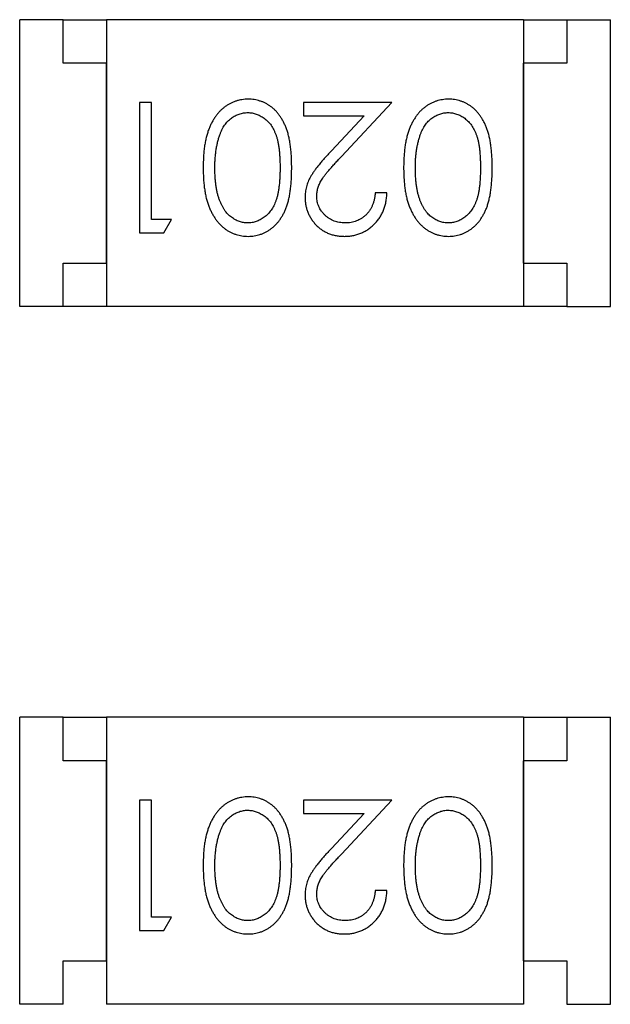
# Model space of a CAD drawing. Header units: millimetres. Extents: x 0 to 297, y 0 to 210.
# Tile 114 of 172: x 203.624 to 204.304, y 91.393 to 92.526. Entities that reach past the tile are written whole.
import ezdxf

# ---------------------------------------------------------------- set-up
doc = ezdxf.new("R2010")
doc.units = ezdxf.units.MM
doc.header["$LTSCALE"] = 16.335
doc.layers.add('USER_LIBRARYDXF_CONTINUOUS_LINE', color=7, linetype='CONTINUOUS')

msp = doc.modelspace()

# ---------------------------------------------------------------- linework, layer by layer
at = {"layer": 'USER_LIBRARYDXF_CONTINUOUS_LINE', "color": 7, "linetype": 'Continuous'}
for p, q in [((203.6745, 92.5256), (203.6245, 92.5256)), ((203.6245, 92.1956), (203.6245, 92.5256)), ((203.6745, 92.5256), (203.7245, 92.5256)), ((203.6745, 92.4756), (203.6745, 92.5256)), ((204.2045, 92.5256), (203.7245, 92.5256)), ((203.7245, 92.5256), (203.7245, 92.1956)), ((204.2045, 92.5256), (204.2545, 92.5256)), ((204.2045, 92.5256), (204.2045, 92.1956)), ((204.2545, 92.5256), (204.3045, 92.5256)), ((204.2545, 92.5256), (204.2545, 92.4756)), ((204.3045, 92.1956), (204.3045, 92.5256)), ((203.7245, 92.4756), (203.6745, 92.4756)), ((203.7245, 92.2456), (203.7245, 92.4756)), ((204.2545, 92.4756), (204.2045, 92.4756)), ((204.2045, 92.2456), (204.2045, 92.4756)), ((203.7761, 92.4303), (203.7626, 92.4303)), ((203.7626, 92.4303), (203.7626, 92.2803)), ((203.7761, 92.2957), (203.7761, 92.4303)), ((204.053, 92.4303), (203.9511, 92.4303)), ((203.9511, 92.4303), (203.9511, 92.4149)), ((203.9949, 92.3682), (204.053, 92.4303)), ((203.9511, 92.4149), (204.0209, 92.4149)), ((204.0209, 92.4149), (203.9834, 92.3749)), ((204.0473, 92.3264), (204.0338, 92.3264)), ((203.7992, 92.2957), (203.7761, 92.2957)), ((203.7904, 92.2803), (203.7992, 92.2957)), ((203.7626, 92.2803), (203.7904, 92.2803)), ((203.6745, 92.2456), (203.7245, 92.2456)), ((203.6745, 92.1956), (203.6745, 92.2456)), ((204.2045, 92.2456), (204.2545, 92.2456)), ((204.2545, 92.2456), (204.2545, 92.1956)), ((203.6745, 92.1956), (203.6245, 92.1956)), ((203.7245, 92.1956), (203.6745, 92.1956)), ((204.2045, 92.1956), (203.7245, 92.1956)), ((204.2545, 92.1956), (204.2045, 92.1956)), ((204.2545, 92.1956), (204.3045, 92.1956)), ((203.6745, 91.7233), (203.6245, 91.7233)), ((203.6245, 91.3933), (203.6245, 91.7233)), ((203.6745, 91.7233), (203.7245, 91.7233)), ((203.6745, 91.6733), (203.6745, 91.7233)), ((204.2045, 91.7233), (203.7245, 91.7233)), ((203.7245, 91.7233), (203.7245, 91.3933)), ((204.2045, 91.7233), (204.2545, 91.7233)), ((204.2045, 91.7233), (204.2045, 91.3933)), ((204.2545, 91.7233), (204.3045, 91.7233)), ((204.2545, 91.7233), (204.2545, 91.6733)), ((204.3045, 91.3933), (204.3045, 91.7233)), ((203.7245, 91.6733), (203.6745, 91.6733)), ((203.7245, 91.4433), (203.7245, 91.6733)), ((204.2545, 91.6733), (204.2045, 91.6733)), ((204.2045, 91.4433), (204.2045, 91.6733)), ((203.7761, 91.628), (203.7626, 91.628)), ((203.7626, 91.628), (203.7626, 91.478)), ((203.7761, 91.4934), (203.7761, 91.628)), ((204.053, 91.628), (203.9511, 91.628)), ((203.9511, 91.628), (203.9511, 91.6126)), ((203.9949, 91.5659), (204.053, 91.628)), ((203.9511, 91.6126), (204.0209, 91.6126)), ((204.0209, 91.6126), (203.9834, 91.5726)), ((204.0473, 91.5242), (204.0338, 91.5242)), ((203.7992, 91.4934), (203.7761, 91.4934)), ((203.7904, 91.478), (203.7992, 91.4934)), ((203.7626, 91.478), (203.7904, 91.478)), ((203.6745, 91.4433), (203.7245, 91.4433)), ((203.6745, 91.3933), (203.6745, 91.4433)), ((204.2045, 91.4433), (204.2545, 91.4433)), ((204.2545, 91.4433), (204.2545, 91.3933)), ((203.6745, 91.3933), (203.6245, 91.3933)), ((204.2045, 91.3933), (203.7245, 91.3933)), ((204.2545, 91.3933), (204.3045, 91.3933))]:
    msp.add_line(p, q, dxfattribs=at)
for points, knots in [([(203.8875, 92.4341), (203.8863, 92.4341), (203.8839, 92.4341), (203.8804, 92.4336), (203.877, 92.433), (203.8736, 92.4321), (203.8704, 92.4308), (203.8672, 92.4294), (203.8641, 92.4276), (203.8611, 92.4257), (203.8582, 92.4234), (203.8555, 92.4209), (203.8529, 92.4181), (203.8504, 92.415), (203.8482, 92.4117), (203.8461, 92.4082), (203.8442, 92.4044), (203.8424, 92.4003), (203.8408, 92.3959), (203.8395, 92.3912), (203.8383, 92.3861), (203.8373, 92.3806), (203.8366, 92.3748), (203.8361, 92.3687), (203.8358, 92.3621), (203.8358, 92.3576), (203.8357, 92.3554)], [0, 0, 0, 0, 0.033824, 0.067298, 0.10028, 0.133019, 0.165736, 0.198792, 0.232372, 0.266409, 0.301016, 0.336196, 0.371972, 0.408574, 0.446394, 0.485225, 0.525372, 0.567224, 0.611081, 0.65775, 0.70702, 0.759235, 0.814484, 0.873227, 0.934937, 1, 1, 1, 1]), ([(203.9376, 92.3554), (203.9376, 92.3577), (203.9376, 92.3624), (203.9373, 92.3691), (203.9368, 92.3755), (203.9361, 92.3814), (203.9352, 92.387), (203.9341, 92.3921), (203.9328, 92.3968), (203.9313, 92.4012), (203.9296, 92.4052), (203.9277, 92.4089), (203.9257, 92.4124), (203.9235, 92.4156), (203.9212, 92.4185), (203.9188, 92.4213), (203.9161, 92.4237), (203.9133, 92.4259), (203.9104, 92.4278), (203.9074, 92.4295), (203.9043, 92.431), (203.9011, 92.4321), (203.8978, 92.433), (203.8945, 92.4337), (203.891, 92.4341), (203.8887, 92.4341), (203.8875, 92.4341)], [0, 0, 0, 0, 0.068113, 0.132564, 0.193427, 0.250218, 0.303569, 0.353576, 0.400235, 0.443586, 0.484619, 0.524292, 0.56238, 0.599049, 0.63494, 0.669782, 0.704009, 0.737842, 0.771098, 0.803896, 0.836415, 0.868639, 0.900715, 0.933378, 0.966213, 1, 1, 1, 1]), ([(204.1183, 92.4341), (204.1171, 92.4341), (204.1147, 92.4341), (204.1112, 92.4336), (204.1077, 92.433), (204.1044, 92.4321), (204.1011, 92.4308), (204.0979, 92.4294), (204.0949, 92.4276), (204.0918, 92.4257), (204.089, 92.4234), (204.0862, 92.4209), (204.0836, 92.4181), (204.0812, 92.415), (204.079, 92.4117), (204.0769, 92.4082), (204.075, 92.4044), (204.0732, 92.4003), (204.0716, 92.3959), (204.0703, 92.3912), (204.0691, 92.3861), (204.0681, 92.3806), (204.0674, 92.3748), (204.0669, 92.3687), (204.0666, 92.3621), (204.0665, 92.3576), (204.0665, 92.3554)], [0, 0, 0, 0, 0.033824, 0.067298, 0.10028, 0.133019, 0.165736, 0.198792, 0.232372, 0.266409, 0.301016, 0.336196, 0.371972, 0.408574, 0.446394, 0.485225, 0.525372, 0.567224, 0.611081, 0.65775, 0.70702, 0.759235, 0.814484, 0.873227, 0.934937, 1, 1, 1, 1]), ([(204.1684, 92.3554), (204.1684, 92.3577), (204.1684, 92.3624), (204.1681, 92.3691), (204.1676, 92.3755), (204.1669, 92.3814), (204.166, 92.387), (204.1649, 92.3921), (204.1636, 92.3968), (204.1621, 92.4012), (204.1604, 92.4052), (204.1585, 92.4089), (204.1565, 92.4124), (204.1543, 92.4156), (204.152, 92.4185), (204.1495, 92.4213), (204.1469, 92.4237), (204.1441, 92.4259), (204.1412, 92.4278), (204.1382, 92.4295), (204.1351, 92.431), (204.1319, 92.4321), (204.1286, 92.433), (204.1252, 92.4337), (204.1218, 92.4341), (204.1195, 92.4341), (204.1183, 92.4341)], [0, 0, 0, 0, 0.068113, 0.132564, 0.193427, 0.250218, 0.303569, 0.353576, 0.400235, 0.443586, 0.484619, 0.524292, 0.56238, 0.599049, 0.63494, 0.669782, 0.704009, 0.737842, 0.771098, 0.803896, 0.836415, 0.868639, 0.900715, 0.933378, 0.966213, 1, 1, 1, 1]), ([(203.8549, 92.393), (203.8553, 92.394), (203.856, 92.3961), (203.8573, 92.399), (203.8588, 92.4018), (203.8604, 92.4043), (203.8622, 92.4066), (203.864, 92.4087), (203.866, 92.4106), (203.8688, 92.4129), (203.8725, 92.4152), (203.8772, 92.4172), (203.8821, 92.4185), (203.8854, 92.4187), (203.887, 92.4188)], [0, 0, 0, 0, 0.075949, 0.148549, 0.218996, 0.286119, 0.351826, 0.416074, 0.478265, 0.540325, 0.660405, 0.774606, 0.887187, 1, 1, 1, 1]), ([(203.887, 92.4188), (203.8887, 92.4187), (203.892, 92.4185), (203.8969, 92.4172), (203.9016, 92.4151), (203.9054, 92.4128), (203.9082, 92.4104), (203.9103, 92.4085), (203.9122, 92.4064), (203.914, 92.4041), (203.9156, 92.4016), (203.917, 92.3988), (203.9184, 92.3959), (203.9197, 92.3928), (203.9207, 92.3894), (203.9217, 92.3857), (203.9224, 92.3815), (203.9231, 92.377), (203.9236, 92.3721), (203.9239, 92.3668), (203.9242, 92.3612), (203.9242, 92.3573), (203.9242, 92.3553)], [0, 0, 0, 0, 0.060034, 0.120278, 0.182348, 0.247919, 0.281641, 0.315701, 0.350322, 0.385703, 0.421819, 0.459196, 0.497866, 0.538301, 0.58121, 0.628183, 0.679403, 0.734699, 0.794074, 0.858416, 0.927049, 1, 1, 1, 1]), ([(204.0856, 92.393), (204.086, 92.394), (204.0868, 92.3961), (204.0881, 92.399), (204.0896, 92.4018), (204.0912, 92.4043), (204.0929, 92.4066), (204.0948, 92.4087), (204.0968, 92.4106), (204.0996, 92.4129), (204.1033, 92.4152), (204.108, 92.4172), (204.1128, 92.4185), (204.1162, 92.4187), (204.1178, 92.4188)], [0, 0, 0, 0, 0.075949, 0.148549, 0.218996, 0.286119, 0.351826, 0.416074, 0.478265, 0.540325, 0.660405, 0.774606, 0.887187, 1, 1, 1, 1]), ([(204.1178, 92.4188), (204.1195, 92.4187), (204.1228, 92.4185), (204.1276, 92.4172), (204.1324, 92.4151), (204.1361, 92.4128), (204.139, 92.4104), (204.1411, 92.4085), (204.1429, 92.4064), (204.1447, 92.4041), (204.1464, 92.4016), (204.1478, 92.3988), (204.1492, 92.3959), (204.1504, 92.3928), (204.1515, 92.3894), (204.1524, 92.3857), (204.1532, 92.3815), (204.1539, 92.377), (204.1543, 92.3721), (204.1547, 92.3668), (204.1549, 92.3612), (204.155, 92.3573), (204.155, 92.3553)], [0, 0, 0, 0, 0.060034, 0.120278, 0.182348, 0.247919, 0.281641, 0.315701, 0.350322, 0.385703, 0.421819, 0.459196, 0.497866, 0.538301, 0.58121, 0.628183, 0.679403, 0.734699, 0.794074, 0.858416, 0.927049, 1, 1, 1, 1]), ([(203.8492, 92.3553), (203.8492, 92.3571), (203.8492, 92.3606), (203.8495, 92.3659), (203.85, 92.3709), (203.8505, 92.3757), (203.8514, 92.3803), (203.8523, 92.3847), (203.8535, 92.3889), (203.8544, 92.3917), (203.8549, 92.393)], [0, 0, 0, 0, 0.141157, 0.277773, 0.409244, 0.535676, 0.657497, 0.775458, 0.889412, 1, 1, 1, 1]), ([(204.08, 92.3553), (204.08, 92.3571), (204.08, 92.3606), (204.0803, 92.3659), (204.0807, 92.3709), (204.0813, 92.3757), (204.0822, 92.3803), (204.0831, 92.3847), (204.0843, 92.3889), (204.0852, 92.3917), (204.0856, 92.393)], [0, 0, 0, 0, 0.141157, 0.277773, 0.409244, 0.535676, 0.657497, 0.775458, 0.889412, 1, 1, 1, 1]), ([(203.9834, 92.3749), (203.9819, 92.3733), (203.9792, 92.3703), (203.9752, 92.366), (203.9717, 92.3619), (203.9685, 92.358), (203.9656, 92.3544), (203.9632, 92.351), (203.9611, 92.3478), (203.9587, 92.344), (203.9564, 92.3393), (203.9545, 92.3334), (203.9533, 92.3273), (203.9531, 92.3231), (203.953, 92.321)], [0, 0, 0, 0, 0.09953, 0.192079, 0.277712, 0.357454, 0.429648, 0.495771, 0.555538, 0.608657, 0.707578, 0.804328, 0.901298, 1, 1, 1, 1]), ([(203.9665, 92.3222), (203.9666, 92.3239), (203.9667, 92.3271), (203.9677, 92.3319), (203.9694, 92.3365), (203.9714, 92.3403), (203.9734, 92.3435), (203.9753, 92.3462), (203.9777, 92.3491), (203.9803, 92.3524), (203.9834, 92.3559), (203.9869, 92.3597), (203.9907, 92.3639), (203.9934, 92.3667), (203.9949, 92.3682)], [0, 0, 0, 0, 0.088014, 0.174976, 0.2638, 0.355443, 0.406413, 0.465519, 0.533076, 0.609353, 0.693899, 0.787171, 0.889197, 1, 1, 1, 1]), ([(203.8357, 92.3554), (203.8358, 92.353), (203.8358, 92.3486), (203.8361, 92.342), (203.8366, 92.3358), (203.8374, 92.3299), (203.8383, 92.3245), (203.8395, 92.3193), (203.8409, 92.3146), (203.8425, 92.3102), (203.8443, 92.3061), (203.8462, 92.3022), (203.8484, 92.2987), (203.8506, 92.2954), (203.853, 92.2924), (203.8556, 92.2896), (203.8583, 92.2871), (203.8612, 92.2848), (203.8641, 92.2828), (203.8672, 92.2811), (203.8704, 92.2797), (203.8737, 92.2785), (203.877, 92.2776), (203.8804, 92.2769), (203.8839, 92.2765), (203.8863, 92.2765), (203.8875, 92.2764)], [0, 0, 0, 0, 0.065278, 0.127205, 0.186168, 0.241675, 0.294115, 0.343609, 0.390387, 0.434463, 0.476646, 0.517002, 0.555936, 0.593716, 0.630057, 0.665601, 0.700745, 0.734917, 0.768681, 0.802087, 0.834849, 0.867433, 0.900138, 0.932806, 0.966212, 1, 1, 1, 1]), ([(203.887, 92.2918), (203.8854, 92.2919), (203.8821, 92.2921), (203.8773, 92.2933), (203.8726, 92.2955), (203.8689, 92.2978), (203.866, 92.3001), (203.864, 92.3021), (203.862, 92.3043), (203.8602, 92.3068), (203.8585, 92.3095), (203.857, 92.3125), (203.8555, 92.3156), (203.8542, 92.3191), (203.853, 92.3227), (203.8519, 92.3266), (203.8511, 92.3308), (203.8504, 92.3352), (203.8499, 92.3399), (203.8494, 92.3448), (203.8493, 92.35), (203.8492, 92.3535), (203.8492, 92.3553)], [0, 0, 0, 0, 0.059689, 0.119507, 0.181075, 0.246162, 0.279894, 0.314468, 0.350403, 0.387474, 0.426147, 0.466624, 0.508745, 0.553328, 0.600058, 0.649177, 0.700552, 0.754894, 0.811825, 0.871514, 0.934319, 1, 1, 1, 1]), ([(203.9242, 92.3553), (203.9242, 92.3533), (203.9242, 92.3494), (203.9239, 92.3437), (203.9236, 92.3384), (203.923, 92.3335), (203.9225, 92.329), (203.9216, 92.3249), (203.9207, 92.3211), (203.9196, 92.3177), (203.9184, 92.3146), (203.917, 92.3117), (203.9155, 92.309), (203.9139, 92.3065), (203.9121, 92.3041), (203.9103, 92.302), (203.9082, 92.3001), (203.9054, 92.2978), (203.9016, 92.2955), (203.8969, 92.2933), (203.892, 92.2921), (203.8887, 92.2919), (203.887, 92.2918)], [0, 0, 0, 0, 0.073302, 0.142286, 0.206253, 0.266017, 0.321612, 0.372532, 0.419497, 0.462398, 0.502825, 0.541489, 0.579034, 0.615143, 0.650298, 0.684912, 0.718701, 0.752189, 0.817245, 0.879117, 0.939613, 1, 1, 1, 1]), ([(203.8875, 92.2764), (203.8887, 92.2765), (203.891, 92.2765), (203.8945, 92.2769), (203.8978, 92.2776), (203.9011, 92.2785), (203.9043, 92.2797), (203.9075, 92.2811), (203.9105, 92.2829), (203.9134, 92.2848), (203.9163, 92.287), (203.9189, 92.2895), (203.9214, 92.2922), (203.9237, 92.2951), (203.9259, 92.2984), (203.9279, 92.3018), (203.9297, 92.3055), (203.9314, 92.3095), (203.9329, 92.3138), (203.9341, 92.3185), (203.9353, 92.3236), (203.9361, 92.3291), (203.9368, 92.3351), (203.9373, 92.3415), (203.9376, 92.3483), (203.9376, 92.3529), (203.9376, 92.3554)], [0, 0, 0, 0, 0.033742, 0.066533, 0.099153, 0.13154, 0.164087, 0.196563, 0.229707, 0.263315, 0.297504, 0.331686, 0.366482, 0.4021, 0.438958, 0.476748, 0.515985, 0.556589, 0.599519, 0.645765, 0.695487, 0.748721, 0.805687, 0.866754, 0.931405, 1, 1, 1, 1]), ([(204.0665, 92.3554), (204.0665, 92.353), (204.0666, 92.3486), (204.0669, 92.342), (204.0674, 92.3358), (204.0681, 92.3299), (204.0691, 92.3245), (204.0703, 92.3193), (204.0717, 92.3146), (204.0733, 92.3102), (204.0751, 92.3061), (204.077, 92.3022), (204.0791, 92.2987), (204.0814, 92.2954), (204.0838, 92.2924), (204.0863, 92.2896), (204.0891, 92.2871), (204.0919, 92.2848), (204.0949, 92.2828), (204.098, 92.2811), (204.1012, 92.2797), (204.1044, 92.2785), (204.1078, 92.2776), (204.1112, 92.2769), (204.1147, 92.2765), (204.1171, 92.2765), (204.1183, 92.2764)], [0, 0, 0, 0, 0.065278, 0.127205, 0.186168, 0.241675, 0.294115, 0.343609, 0.390387, 0.434463, 0.476646, 0.517002, 0.555936, 0.593716, 0.630057, 0.665601, 0.700745, 0.734917, 0.768681, 0.802087, 0.834849, 0.867433, 0.900138, 0.932806, 0.966212, 1, 1, 1, 1]), ([(204.1178, 92.2918), (204.1162, 92.2919), (204.1129, 92.2921), (204.108, 92.2933), (204.1034, 92.2955), (204.0996, 92.2978), (204.0968, 92.3001), (204.0947, 92.3021), (204.0928, 92.3043), (204.091, 92.3068), (204.0893, 92.3095), (204.0877, 92.3125), (204.0863, 92.3156), (204.0849, 92.3191), (204.0838, 92.3227), (204.0827, 92.3266), (204.0819, 92.3308), (204.0812, 92.3352), (204.0807, 92.3399), (204.0802, 92.3448), (204.08, 92.35), (204.08, 92.3535), (204.08, 92.3553)], [0, 0, 0, 0, 0.059689, 0.119507, 0.181075, 0.246162, 0.279894, 0.314468, 0.350403, 0.387474, 0.426147, 0.466624, 0.508745, 0.553328, 0.600058, 0.649177, 0.700552, 0.754894, 0.811825, 0.871514, 0.934319, 1, 1, 1, 1]), ([(204.155, 92.3553), (204.155, 92.3533), (204.1549, 92.3494), (204.1547, 92.3437), (204.1543, 92.3384), (204.1538, 92.3335), (204.1532, 92.329), (204.1524, 92.3249), (204.1515, 92.3211), (204.1504, 92.3177), (204.1491, 92.3146), (204.1478, 92.3117), (204.1463, 92.309), (204.1447, 92.3065), (204.1429, 92.3041), (204.141, 92.302), (204.139, 92.3001), (204.1361, 92.2978), (204.1324, 92.2955), (204.1277, 92.2933), (204.1228, 92.2921), (204.1195, 92.2919), (204.1178, 92.2918)], [0, 0, 0, 0, 0.073302, 0.142286, 0.206253, 0.266017, 0.321612, 0.372532, 0.419497, 0.462398, 0.502825, 0.541489, 0.579034, 0.615143, 0.650298, 0.684912, 0.718701, 0.752189, 0.817245, 0.879117, 0.939613, 1, 1, 1, 1]), ([(204.1183, 92.2764), (204.1195, 92.2765), (204.1218, 92.2765), (204.1252, 92.2769), (204.1286, 92.2776), (204.1319, 92.2785), (204.1351, 92.2797), (204.1382, 92.2811), (204.1413, 92.2829), (204.1442, 92.2848), (204.147, 92.287), (204.1497, 92.2895), (204.1522, 92.2922), (204.1545, 92.2951), (204.1566, 92.2984), (204.1587, 92.3018), (204.1605, 92.3055), (204.1622, 92.3095), (204.1636, 92.3138), (204.1649, 92.3185), (204.166, 92.3236), (204.1669, 92.3291), (204.1676, 92.3351), (204.1681, 92.3415), (204.1684, 92.3483), (204.1684, 92.3529), (204.1684, 92.3554)], [0, 0, 0, 0, 0.033742, 0.066533, 0.099153, 0.13154, 0.164087, 0.196563, 0.229707, 0.263315, 0.297504, 0.331686, 0.366482, 0.4021, 0.438958, 0.476748, 0.515985, 0.556589, 0.599519, 0.645765, 0.695487, 0.748721, 0.805687, 0.866754, 0.931405, 1, 1, 1, 1]), ([(203.953, 92.321), (203.9531, 92.3196), (203.9532, 92.3166), (203.9537, 92.3123), (203.9547, 92.3082), (203.9561, 92.3042), (203.9579, 92.3003), (203.9601, 92.2966), (203.9626, 92.293), (203.9655, 92.2897), (203.9687, 92.2865), (203.9723, 92.2839), (203.976, 92.2816), (203.98, 92.2797), (203.9843, 92.2782), (203.9888, 92.2772), (203.9935, 92.2766), (203.9967, 92.2765), (203.9983, 92.2764)], [0, 0, 0, 0, 0.06271, 0.123347, 0.183401, 0.242828, 0.302097, 0.36242, 0.423725, 0.487032, 0.550491, 0.612709, 0.674265, 0.73617, 0.799211, 0.863483, 0.930525, 1, 1, 1, 1]), ([(203.999, 92.2918), (203.9979, 92.2919), (203.9957, 92.2919), (203.9925, 92.2924), (203.9894, 92.293), (203.9864, 92.294), (203.9836, 92.2953), (203.9809, 92.2968), (203.9783, 92.2987), (203.9759, 92.3008), (203.9737, 92.3031), (203.9718, 92.3055), (203.9701, 92.308), (203.9688, 92.3106), (203.9678, 92.3134), (203.9671, 92.3162), (203.9666, 92.3192), (203.9665, 92.3212), (203.9665, 92.3222)], [0, 0, 0, 0, 0.068027, 0.133505, 0.19695, 0.26027, 0.322741, 0.384982, 0.448465, 0.513424, 0.578224, 0.640011, 0.700094, 0.760067, 0.819012, 0.877878, 0.938035, 1, 1, 1, 1]), ([(203.9983, 92.2764), (204, 92.2765), (204.0033, 92.2766), (204.0081, 92.2772), (204.0128, 92.2784), (204.0172, 92.2799), (204.0214, 92.2819), (204.0254, 92.2843), (204.0293, 92.2872), (204.0328, 92.2905), (204.0361, 92.2941), (204.039, 92.298), (204.0414, 92.3021), (204.0434, 92.3065), (204.045, 92.3112), (204.0462, 92.316), (204.047, 92.3212), (204.0472, 92.3247), (204.0473, 92.3264)], [0, 0, 0, 0, 0.06445, 0.126725, 0.187421, 0.247417, 0.306749, 0.366595, 0.427749, 0.490235, 0.553031, 0.614805, 0.676505, 0.738096, 0.801021, 0.864897, 0.931209, 1, 1, 1, 1]), ([(204.0338, 92.3264), (204.0337, 92.3251), (204.0334, 92.3225), (204.0327, 92.3187), (204.0317, 92.3152), (204.0305, 92.3119), (204.029, 92.3088), (204.0273, 92.3059), (204.0253, 92.3033), (204.023, 92.3009), (204.0205, 92.2988), (204.0179, 92.2969), (204.0151, 92.2953), (204.0122, 92.2941), (204.0091, 92.2931), (204.0059, 92.2923), (204.0025, 92.2919), (204.0002, 92.2919), (203.999, 92.2918)], [0, 0, 0, 0, 0.073648, 0.143686, 0.210962, 0.275557, 0.338064, 0.399311, 0.4594, 0.51934, 0.579024, 0.637809, 0.695959, 0.754122, 0.813113, 0.873453, 0.935561, 1, 1, 1, 1]), ([(203.8875, 91.6318), (203.8863, 91.6318), (203.8839, 91.6318), (203.8804, 91.6313), (203.877, 91.6307), (203.8736, 91.6298), (203.8704, 91.6285), (203.8672, 91.6271), (203.8641, 91.6253), (203.8611, 91.6234), (203.8582, 91.6211), (203.8555, 91.6186), (203.8529, 91.6158), (203.8504, 91.6128), (203.8482, 91.6095), (203.8461, 91.6059), (203.8442, 91.6021), (203.8424, 91.598), (203.8408, 91.5936), (203.8395, 91.5889), (203.8383, 91.5838), (203.8373, 91.5784), (203.8366, 91.5725), (203.8361, 91.5664), (203.8358, 91.5598), (203.8358, 91.5554), (203.8357, 91.5531)], [0, 0, 0, 0, 0.033824, 0.067298, 0.10028, 0.133019, 0.165736, 0.198792, 0.232372, 0.266409, 0.301016, 0.336196, 0.371972, 0.408574, 0.446394, 0.485225, 0.525372, 0.567224, 0.611081, 0.65775, 0.70702, 0.759235, 0.814484, 0.873227, 0.934937, 1, 1, 1, 1]), ([(203.9376, 91.5531), (203.9376, 91.5554), (203.9376, 91.5601), (203.9373, 91.5668), (203.9368, 91.5732), (203.9361, 91.5791), (203.9352, 91.5847), (203.9341, 91.5898), (203.9328, 91.5946), (203.9313, 91.5989), (203.9296, 91.6029), (203.9277, 91.6066), (203.9257, 91.6101), (203.9235, 91.6133), (203.9212, 91.6163), (203.9188, 91.619), (203.9161, 91.6214), (203.9133, 91.6236), (203.9104, 91.6255), (203.9074, 91.6272), (203.9043, 91.6287), (203.9011, 91.6298), (203.8978, 91.6307), (203.8945, 91.6314), (203.891, 91.6318), (203.8887, 91.6318), (203.8875, 91.6318)], [0, 0, 0, 0, 0.068113, 0.132564, 0.193427, 0.250218, 0.303569, 0.353576, 0.400235, 0.443586, 0.484619, 0.524292, 0.56238, 0.599049, 0.63494, 0.669782, 0.704009, 0.737842, 0.771098, 0.803896, 0.836415, 0.868639, 0.900715, 0.933378, 0.966213, 1, 1, 1, 1]), ([(204.1183, 91.6318), (204.1171, 91.6318), (204.1147, 91.6318), (204.1112, 91.6313), (204.1077, 91.6307), (204.1044, 91.6298), (204.1011, 91.6285), (204.0979, 91.6271), (204.0949, 91.6253), (204.0918, 91.6234), (204.089, 91.6211), (204.0862, 91.6186), (204.0836, 91.6158), (204.0812, 91.6128), (204.079, 91.6095), (204.0769, 91.6059), (204.075, 91.6021), (204.0732, 91.598), (204.0716, 91.5936), (204.0703, 91.5889), (204.0691, 91.5838), (204.0681, 91.5784), (204.0674, 91.5725), (204.0669, 91.5664), (204.0666, 91.5598), (204.0665, 91.5554), (204.0665, 91.5531)], [0, 0, 0, 0, 0.033824, 0.067298, 0.10028, 0.133019, 0.165736, 0.198792, 0.232372, 0.266409, 0.301016, 0.336196, 0.371972, 0.408574, 0.446394, 0.485225, 0.525372, 0.567224, 0.611081, 0.65775, 0.70702, 0.759235, 0.814484, 0.873227, 0.934937, 1, 1, 1, 1]), ([(204.1684, 91.5531), (204.1684, 91.5554), (204.1684, 91.5601), (204.1681, 91.5668), (204.1676, 91.5732), (204.1669, 91.5791), (204.166, 91.5847), (204.1649, 91.5898), (204.1636, 91.5946), (204.1621, 91.5989), (204.1604, 91.6029), (204.1585, 91.6066), (204.1565, 91.6101), (204.1543, 91.6133), (204.152, 91.6163), (204.1495, 91.619), (204.1469, 91.6214), (204.1441, 91.6236), (204.1412, 91.6255), (204.1382, 91.6272), (204.1351, 91.6287), (204.1319, 91.6298), (204.1286, 91.6307), (204.1252, 91.6314), (204.1218, 91.6318), (204.1195, 91.6318), (204.1183, 91.6318)], [0, 0, 0, 0, 0.068113, 0.132564, 0.193427, 0.250218, 0.303569, 0.353576, 0.400235, 0.443586, 0.484619, 0.524292, 0.56238, 0.599049, 0.63494, 0.669782, 0.704009, 0.737842, 0.771098, 0.803896, 0.836415, 0.868639, 0.900715, 0.933378, 0.966213, 1, 1, 1, 1]), ([(203.8549, 91.5907), (203.8553, 91.5918), (203.856, 91.5938), (203.8573, 91.5967), (203.8588, 91.5995), (203.8604, 91.602), (203.8622, 91.6043), (203.864, 91.6064), (203.866, 91.6083), (203.8688, 91.6106), (203.8725, 91.6129), (203.8772, 91.6149), (203.8821, 91.6163), (203.8854, 91.6164), (203.887, 91.6165)], [0, 0, 0, 0, 0.075949, 0.148549, 0.218996, 0.286119, 0.351826, 0.416074, 0.478265, 0.540325, 0.660405, 0.774606, 0.887187, 1, 1, 1, 1]), ([(203.887, 91.6165), (203.8887, 91.6164), (203.892, 91.6162), (203.8969, 91.6149), (203.9016, 91.6128), (203.9054, 91.6105), (203.9082, 91.6082), (203.9103, 91.6062), (203.9122, 91.6041), (203.914, 91.6018), (203.9156, 91.5993), (203.917, 91.5966), (203.9184, 91.5937), (203.9197, 91.5905), (203.9207, 91.5871), (203.9217, 91.5834), (203.9224, 91.5792), (203.9231, 91.5747), (203.9236, 91.5698), (203.9239, 91.5645), (203.9242, 91.5589), (203.9242, 91.555), (203.9242, 91.553)], [0, 0, 0, 0, 0.060034, 0.120278, 0.182348, 0.247919, 0.281641, 0.315701, 0.350322, 0.385703, 0.421819, 0.459196, 0.497866, 0.538301, 0.58121, 0.628183, 0.679403, 0.734699, 0.794074, 0.858416, 0.927049, 1, 1, 1, 1]), ([(204.0856, 91.5907), (204.086, 91.5918), (204.0868, 91.5938), (204.0881, 91.5967), (204.0896, 91.5995), (204.0912, 91.602), (204.0929, 91.6043), (204.0948, 91.6064), (204.0968, 91.6083), (204.0996, 91.6106), (204.1033, 91.6129), (204.108, 91.6149), (204.1128, 91.6163), (204.1162, 91.6164), (204.1178, 91.6165)], [0, 0, 0, 0, 0.075949, 0.148549, 0.218996, 0.286119, 0.351826, 0.416074, 0.478265, 0.540325, 0.660405, 0.774606, 0.887187, 1, 1, 1, 1]), ([(204.1178, 91.6165), (204.1195, 91.6164), (204.1228, 91.6162), (204.1276, 91.6149), (204.1324, 91.6128), (204.1361, 91.6105), (204.139, 91.6082), (204.1411, 91.6062), (204.1429, 91.6041), (204.1447, 91.6018), (204.1464, 91.5993), (204.1478, 91.5966), (204.1492, 91.5937), (204.1504, 91.5905), (204.1515, 91.5871), (204.1524, 91.5834), (204.1532, 91.5792), (204.1539, 91.5747), (204.1543, 91.5698), (204.1547, 91.5645), (204.1549, 91.5589), (204.155, 91.555), (204.155, 91.553)], [0, 0, 0, 0, 0.060034, 0.120278, 0.182348, 0.247919, 0.281641, 0.315701, 0.350322, 0.385703, 0.421819, 0.459196, 0.497866, 0.538301, 0.58121, 0.628183, 0.679403, 0.734699, 0.794074, 0.858416, 0.927049, 1, 1, 1, 1]), ([(203.8492, 91.553), (203.8492, 91.5548), (203.8492, 91.5584), (203.8495, 91.5636), (203.85, 91.5686), (203.8505, 91.5734), (203.8514, 91.578), (203.8523, 91.5824), (203.8535, 91.5867), (203.8544, 91.5894), (203.8549, 91.5907)], [0, 0, 0, 0, 0.141157, 0.277773, 0.409244, 0.535676, 0.657497, 0.775458, 0.889412, 1, 1, 1, 1]), ([(204.08, 91.553), (204.08, 91.5548), (204.08, 91.5584), (204.0803, 91.5636), (204.0807, 91.5686), (204.0813, 91.5734), (204.0822, 91.578), (204.0831, 91.5824), (204.0843, 91.5867), (204.0852, 91.5894), (204.0856, 91.5907)], [0, 0, 0, 0, 0.141157, 0.277773, 0.409244, 0.535676, 0.657497, 0.775458, 0.889412, 1, 1, 1, 1]), ([(203.9834, 91.5726), (203.9819, 91.571), (203.9792, 91.5681), (203.9752, 91.5637), (203.9717, 91.5596), (203.9685, 91.5557), (203.9656, 91.5521), (203.9632, 91.5487), (203.9611, 91.5455), (203.9587, 91.5417), (203.9564, 91.537), (203.9545, 91.5311), (203.9533, 91.525), (203.9531, 91.5208), (203.953, 91.5187)], [0, 0, 0, 0, 0.09953, 0.192079, 0.277712, 0.357454, 0.429648, 0.495771, 0.555538, 0.608657, 0.707578, 0.804328, 0.901298, 1, 1, 1, 1]), ([(203.9665, 91.5199), (203.9666, 91.5216), (203.9667, 91.5248), (203.9677, 91.5296), (203.9694, 91.5343), (203.9714, 91.5381), (203.9734, 91.5412), (203.9753, 91.5439), (203.9777, 91.5468), (203.9803, 91.5501), (203.9834, 91.5536), (203.9869, 91.5575), (203.9907, 91.5616), (203.9934, 91.5644), (203.9949, 91.5659)], [0, 0, 0, 0, 0.088014, 0.174976, 0.2638, 0.355443, 0.406413, 0.465519, 0.533076, 0.609353, 0.693899, 0.787171, 0.889197, 1, 1, 1, 1]), ([(203.8357, 91.5531), (203.8358, 91.5508), (203.8358, 91.5463), (203.8361, 91.5397), (203.8366, 91.5335), (203.8374, 91.5277), (203.8383, 91.5222), (203.8395, 91.5171), (203.8409, 91.5123), (203.8425, 91.5079), (203.8443, 91.5038), (203.8462, 91.5), (203.8484, 91.4964), (203.8506, 91.4931), (203.853, 91.4901), (203.8556, 91.4873), (203.8583, 91.4848), (203.8612, 91.4825), (203.8641, 91.4805), (203.8672, 91.4788), (203.8704, 91.4774), (203.8737, 91.4762), (203.877, 91.4753), (203.8804, 91.4746), (203.8839, 91.4742), (203.8863, 91.4742), (203.8875, 91.4742)], [0, 0, 0, 0, 0.065278, 0.127205, 0.186168, 0.241675, 0.294115, 0.343609, 0.390387, 0.434463, 0.476646, 0.517002, 0.555936, 0.593716, 0.630057, 0.665601, 0.700745, 0.734917, 0.768681, 0.802087, 0.834849, 0.867433, 0.900138, 0.932806, 0.966212, 1, 1, 1, 1]), ([(203.887, 91.4895), (203.8854, 91.4896), (203.8821, 91.4898), (203.8773, 91.491), (203.8726, 91.4932), (203.8689, 91.4955), (203.866, 91.4978), (203.864, 91.4998), (203.862, 91.502), (203.8602, 91.5045), (203.8585, 91.5072), (203.857, 91.5102), (203.8555, 91.5134), (203.8542, 91.5168), (203.853, 91.5205), (203.8519, 91.5244), (203.8511, 91.5285), (203.8504, 91.5329), (203.8499, 91.5376), (203.8494, 91.5425), (203.8493, 91.5477), (203.8492, 91.5512), (203.8492, 91.553)], [0, 0, 0, 0, 0.059689, 0.119507, 0.181075, 0.246162, 0.279894, 0.314468, 0.350403, 0.387474, 0.426147, 0.466624, 0.508745, 0.553328, 0.600058, 0.649177, 0.700552, 0.754894, 0.811825, 0.871514, 0.934319, 1, 1, 1, 1]), ([(203.9242, 91.553), (203.9242, 91.551), (203.9242, 91.5471), (203.9239, 91.5414), (203.9236, 91.5361), (203.923, 91.5312), (203.9225, 91.5267), (203.9216, 91.5226), (203.9207, 91.5188), (203.9196, 91.5154), (203.9184, 91.5123), (203.917, 91.5094), (203.9155, 91.5067), (203.9139, 91.5042), (203.9121, 91.5018), (203.9103, 91.4997), (203.9082, 91.4978), (203.9054, 91.4955), (203.9016, 91.4932), (203.8969, 91.491), (203.892, 91.4898), (203.8887, 91.4896), (203.887, 91.4895)], [0, 0, 0, 0, 0.073302, 0.142286, 0.206253, 0.266017, 0.321612, 0.372532, 0.419497, 0.462398, 0.502825, 0.541489, 0.579034, 0.615143, 0.650298, 0.684912, 0.718701, 0.752189, 0.817245, 0.879117, 0.939613, 1, 1, 1, 1]), ([(203.8875, 91.4742), (203.8887, 91.4742), (203.891, 91.4742), (203.8945, 91.4746), (203.8978, 91.4753), (203.9011, 91.4762), (203.9043, 91.4774), (203.9075, 91.4788), (203.9105, 91.4806), (203.9134, 91.4825), (203.9163, 91.4847), (203.9189, 91.4872), (203.9214, 91.4899), (203.9237, 91.4928), (203.9259, 91.4961), (203.9279, 91.4995), (203.9297, 91.5032), (203.9314, 91.5072), (203.9329, 91.5115), (203.9341, 91.5162), (203.9353, 91.5213), (203.9361, 91.5268), (203.9368, 91.5328), (203.9373, 91.5392), (203.9376, 91.546), (203.9376, 91.5507), (203.9376, 91.5531)], [0, 0, 0, 0, 0.033742, 0.066533, 0.099153, 0.13154, 0.164087, 0.196563, 0.229707, 0.263315, 0.297504, 0.331686, 0.366482, 0.4021, 0.438958, 0.476748, 0.515985, 0.556589, 0.599519, 0.645765, 0.695487, 0.748721, 0.805687, 0.866754, 0.931405, 1, 1, 1, 1]), ([(204.0665, 91.5531), (204.0665, 91.5508), (204.0666, 91.5463), (204.0669, 91.5397), (204.0674, 91.5335), (204.0681, 91.5277), (204.0691, 91.5222), (204.0703, 91.5171), (204.0717, 91.5123), (204.0733, 91.5079), (204.0751, 91.5038), (204.077, 91.5), (204.0791, 91.4964), (204.0814, 91.4931), (204.0838, 91.4901), (204.0863, 91.4873), (204.0891, 91.4848), (204.0919, 91.4825), (204.0949, 91.4805), (204.098, 91.4788), (204.1012, 91.4774), (204.1044, 91.4762), (204.1078, 91.4753), (204.1112, 91.4746), (204.1147, 91.4742), (204.1171, 91.4742), (204.1183, 91.4742)], [0, 0, 0, 0, 0.065278, 0.127205, 0.186168, 0.241675, 0.294115, 0.343609, 0.390387, 0.434463, 0.476646, 0.517002, 0.555936, 0.593716, 0.630057, 0.665601, 0.700745, 0.734917, 0.768681, 0.802087, 0.834849, 0.867433, 0.900138, 0.932806, 0.966212, 1, 1, 1, 1]), ([(204.1178, 91.4895), (204.1162, 91.4896), (204.1129, 91.4898), (204.108, 91.491), (204.1034, 91.4932), (204.0996, 91.4955), (204.0968, 91.4978), (204.0947, 91.4998), (204.0928, 91.502), (204.091, 91.5045), (204.0893, 91.5072), (204.0877, 91.5102), (204.0863, 91.5134), (204.0849, 91.5168), (204.0838, 91.5205), (204.0827, 91.5244), (204.0819, 91.5285), (204.0812, 91.5329), (204.0807, 91.5376), (204.0802, 91.5425), (204.08, 91.5477), (204.08, 91.5512), (204.08, 91.553)], [0, 0, 0, 0, 0.059689, 0.119507, 0.181075, 0.246162, 0.279894, 0.314468, 0.350403, 0.387474, 0.426147, 0.466624, 0.508745, 0.553328, 0.600058, 0.649177, 0.700552, 0.754894, 0.811825, 0.871514, 0.934319, 1, 1, 1, 1]), ([(204.155, 91.553), (204.155, 91.551), (204.1549, 91.5471), (204.1547, 91.5414), (204.1543, 91.5361), (204.1538, 91.5312), (204.1532, 91.5267), (204.1524, 91.5226), (204.1515, 91.5188), (204.1504, 91.5154), (204.1491, 91.5123), (204.1478, 91.5094), (204.1463, 91.5067), (204.1447, 91.5042), (204.1429, 91.5018), (204.141, 91.4997), (204.139, 91.4978), (204.1361, 91.4955), (204.1324, 91.4932), (204.1277, 91.491), (204.1228, 91.4898), (204.1195, 91.4896), (204.1178, 91.4895)], [0, 0, 0, 0, 0.073302, 0.142286, 0.206253, 0.266017, 0.321612, 0.372532, 0.419497, 0.462398, 0.502825, 0.541489, 0.579034, 0.615143, 0.650298, 0.684912, 0.718701, 0.752189, 0.817245, 0.879117, 0.939613, 1, 1, 1, 1]), ([(204.1183, 91.4742), (204.1195, 91.4742), (204.1218, 91.4742), (204.1252, 91.4746), (204.1286, 91.4753), (204.1319, 91.4762), (204.1351, 91.4774), (204.1382, 91.4788), (204.1413, 91.4806), (204.1442, 91.4825), (204.147, 91.4847), (204.1497, 91.4872), (204.1522, 91.4899), (204.1545, 91.4928), (204.1566, 91.4961), (204.1587, 91.4995), (204.1605, 91.5032), (204.1622, 91.5072), (204.1636, 91.5115), (204.1649, 91.5162), (204.166, 91.5213), (204.1669, 91.5268), (204.1676, 91.5328), (204.1681, 91.5392), (204.1684, 91.546), (204.1684, 91.5507), (204.1684, 91.5531)], [0, 0, 0, 0, 0.033742, 0.066533, 0.099153, 0.13154, 0.164087, 0.196563, 0.229707, 0.263315, 0.297504, 0.331686, 0.366482, 0.4021, 0.438958, 0.476748, 0.515985, 0.556589, 0.599519, 0.645765, 0.695487, 0.748721, 0.805687, 0.866754, 0.931405, 1, 1, 1, 1]), ([(203.9983, 91.4742), (204, 91.4742), (204.0033, 91.4743), (204.0081, 91.4749), (204.0128, 91.4761), (204.0172, 91.4776), (204.0214, 91.4796), (204.0254, 91.482), (204.0293, 91.4849), (204.0328, 91.4882), (204.0361, 91.4918), (204.039, 91.4957), (204.0414, 91.4998), (204.0434, 91.5042), (204.045, 91.5089), (204.0462, 91.5137), (204.047, 91.5189), (204.0472, 91.5224), (204.0473, 91.5242)], [0, 0, 0, 0, 0.06445, 0.126725, 0.187421, 0.247417, 0.306749, 0.366595, 0.427749, 0.490235, 0.553031, 0.614805, 0.676505, 0.738096, 0.801021, 0.864897, 0.931209, 1, 1, 1, 1]), ([(204.0338, 91.5242), (204.0337, 91.5228), (204.0334, 91.5202), (204.0327, 91.5164), (204.0317, 91.5129), (204.0305, 91.5096), (204.029, 91.5065), (204.0273, 91.5036), (204.0253, 91.501), (204.023, 91.4986), (204.0205, 91.4965), (204.0179, 91.4946), (204.0151, 91.493), (204.0122, 91.4918), (204.0091, 91.4908), (204.0059, 91.4901), (204.0025, 91.4896), (204.0002, 91.4896), (203.999, 91.4895)], [0, 0, 0, 0, 0.073648, 0.143686, 0.210962, 0.275557, 0.338064, 0.399311, 0.4594, 0.51934, 0.579024, 0.637809, 0.695959, 0.754122, 0.813113, 0.873453, 0.935561, 1, 1, 1, 1]), ([(203.953, 91.5187), (203.9531, 91.5173), (203.9532, 91.5143), (203.9537, 91.51), (203.9547, 91.5059), (203.9561, 91.5019), (203.9579, 91.498), (203.9601, 91.4943), (203.9626, 91.4907), (203.9655, 91.4874), (203.9687, 91.4843), (203.9723, 91.4816), (203.976, 91.4793), (203.98, 91.4774), (203.9843, 91.4759), (203.9888, 91.4749), (203.9935, 91.4743), (203.9967, 91.4742), (203.9983, 91.4742)], [0, 0, 0, 0, 0.06271, 0.123347, 0.183401, 0.242828, 0.302097, 0.36242, 0.423725, 0.487032, 0.550491, 0.612709, 0.674265, 0.73617, 0.799211, 0.863483, 0.930525, 1, 1, 1, 1]), ([(203.999, 91.4895), (203.9979, 91.4896), (203.9957, 91.4896), (203.9925, 91.4901), (203.9894, 91.4907), (203.9864, 91.4917), (203.9836, 91.493), (203.9809, 91.4946), (203.9783, 91.4964), (203.9759, 91.4985), (203.9737, 91.5008), (203.9718, 91.5032), (203.9701, 91.5057), (203.9688, 91.5083), (203.9678, 91.5111), (203.9671, 91.5139), (203.9666, 91.5169), (203.9665, 91.5189), (203.9665, 91.5199)], [0, 0, 0, 0, 0.068027, 0.133505, 0.19695, 0.26027, 0.322741, 0.384982, 0.448465, 0.513424, 0.578224, 0.640011, 0.700094, 0.760067, 0.819012, 0.877878, 0.938035, 1, 1, 1, 1])]:
    msp.add_open_spline(points, degree=3, knots=knots, dxfattribs=at)

doc.saveas('drawing.dxf')
